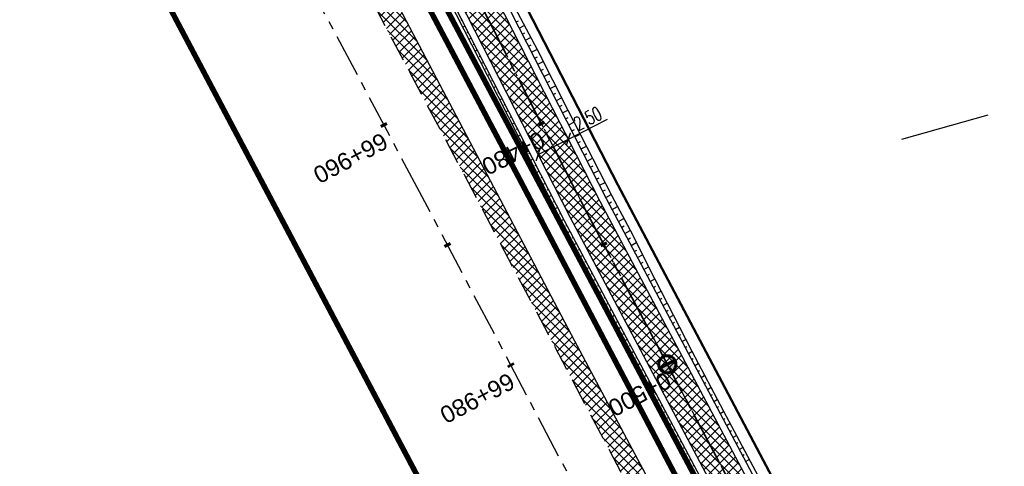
# Model space of a CAD drawing. Header units: metres. Extents: x 7529615 to 7533751, y 5721195 to 5727898.
# Tile 122 of 138: x 7529903 to 7529975, y 5727348 to 5727381. Entities that reach past the tile are written whole.
import ezdxf

# ---------------------------------------------------------------- set-up
doc = ezdxf.new("R2010")
doc.units = ezdxf.units.M
doc.header["$PDMODE"] = 1
doc.header["$PDSIZE"] = 0.3
for name, pattern in [('CENTER', [50.8, 31.75, -6.35, 6.35, -6.35]), ('CENTER2', [28.575, 19.05, -3.175, 3.175, -3.175]), ('HIDDEN', [9.525, 6.35, -3.175])]:
    doc.linetypes.add(name, pattern=pattern)
for name, color, linetype in [('C-DROGI-SYTUACJA-ETYKIETY', 7, 'Continuous'), ('D-hatch-pobocza', 131, 'Continuous'), ('D-pobocza', 60, 'Continuous'), ('D-rowy', 160, 'Continuous'), ('D-skarpa', 2, 'Continuous'), ('D-skarpa-kreskowanie', 2, 'Continuous'), ('D-wymiary', 1, 'Continuous')]:
    doc.layers.add(name, color=color, linetype=linetype)
for name, color, linetype, lineweight, true_color in [('D-hatch-ciag-pieszo-rowerowy', 7, 'Continuous', 13, 0xff9f80), ('D-linia-podzialowa-ZRID', 7, 'Continuous', 50, 0x40ff00), ('D-podzialy-dzialek-etap-III', 7, 'Continuous', 30, 0xff0040)]:
    doc.layers.add(name, color=color, linetype=linetype, lineweight=lineweight, true_color=true_color)
for name, color, linetype, lineweight in [('D-krawędzie', 3, 'Continuous', 30), ('D-obrzeża', 2, 'Continuous', 30), ('D-oś', 2, 'CENTER', 30), ('D-pas-drogowy', 7, 'HIDDEN', 50)]:
    doc.layers.add(name, color=color, linetype=linetype, lineweight=lineweight)
doc.layers.add('poprzeczki', color=7, linetype='Continuous', true_color=0x0000c7)
doc.styles.add('DIMTEXT', font='simplex.shx', dxfattribs={"width": 0.7})
doc.styles.get("Standard").update_dxf_attribs({"font": 'arial.ttf'})
doc.dimstyles.new('500', dxfattribs={"dimtxt": 1, "dimasz": 0.7, "dimexe": 0.2, "dimexo": 0.5, "dimgap": 0.2, "dimtad": 1, "dimrnd": 0.005, "dimzin": 0, "dimdsep": 46, "dimtxsty": 'DIMTEXT', "dimblk": 'ARCHTICK', "dimcen": 0, "dimclrd": 256, "dimclre": 256, "dimclrt": 2, "dimadec": 5, "dimazin": 0, "dimtfac": 1, "dimtofl": 0, "dimtmove": 0, "dimatfit": 3, "dimfxl": 1, "dimtolj": 1, "dimtzin": 0, "dimlwd": -1, "dimlwe": -1, "dimarcsym": 0})
pattern_1 = [(45, (0, 0), (-0.33675960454, 0.33675960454), []), (135, (0, 0), (-0.33675960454, -0.33675960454), [])]

# ---------------------------------------------------------------- blocks, each defined once
blk = doc.blocks.new('_ArchTick')
at = {"color": 0, "linetype": 'ByBlock', "const_width": 0.15}
blk.add_lwpolyline([(-0.5, -0.5), (0.5, 0.5)], dxfattribs=at)
blk = doc.blocks.new('*D66')
at = {"layer": 'D-wymiary', "transparency": 16777216}
for p, q in [((7529943.038, 5727371.922), (7529945.917, 5727373.393)), ((7529940.812, 5727370.785), (7529943.038, 5727371.922)), ((7529942.81, 5727372.367), (7529942.947, 5727372.1)), ((7529940.584, 5727371.23), (7529940.721, 5727370.963))]:
    blk.add_line(p, q, dxfattribs=at)
at = {"layer": 'Defpoints', "color": 0, "transparency": 16777216}
for p in [(7529943.038, 5727371.922), (7529943.038, 5727371.922), (7529940.812, 5727370.785)]:
    blk.add_point(p, dxfattribs=at)
at = {"layer": 'D-wymiary', "transparency": 16777216, "xscale": 0.6999999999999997, "yscale": 0.6999999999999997, "zscale": 0.6999999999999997}
for p, rotation in [((7529943.038, 5727371.922), 27.05928590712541), ((7529940.812, 5727370.785), 207.0592859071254)]:
    blk.add_blockref('_ArchTick', p, dxfattribs=dict(at, rotation=rotation))
at = {"layer": 'D-wymiary', "color": 2, "transparency": 16777216, "insert": (7529944.471, 5727373.44), "char_height": 1, "attachment_point": 5, "rotation": 27.05929, "style": 'DIMTEXT'}
blk.add_mtext('\\A1;2.50', dxfattribs=at)
blk = doc.blocks.new('AeccTickLine')
at = {"color": 0, "linetype": 'ByBlock', "lineweight": -2}
blk.add_line((0, 1), (0, -1), dxfattribs=at)
blk = doc.blocks.new('kilometraz')
at = {"linetype": 'ByBlock', "lineweight": -2}
blk.add_hatch(color=0, dxfattribs=at).paths.add_polyline_path([(0, -0.28125, 0.41421356), (0.28125, 0, 0.41421356), (0, 0.28125)])
at = {"color": 0, "linetype": 'ByBlock', "lineweight": -2}
blk.add_line((0, 0.28125), (0, -0.28125), dxfattribs=at)
blk.add_circle((0, 0), 0.28125, dxfattribs=at)

msp = doc.modelspace()

# ---------------------------------------------------------------- hatches: boundary and pattern name
at = {"layer": 'D-hatch-ciag-pieszo-rowerowy'}
h = msp.add_hatch(dxfattribs=at)
h.set_pattern_fill('ANSI37', color=256, scale=0.15, style=0)
h.set_pattern_definition(pattern_1)
h.paths.add_polyline_path([(7529994.115, 5727270.039), (7529996.409, 5727271.048), (7529995.888, 5727272.04), (7529987.333, 5727287.9), (7529970.791, 5727319.398), (7529945.39, 5727367.318), (7529919.647, 5727417.711), (7529903.693, 5727447.921), (7529879.894, 5727492.595), (7529862.565, 5727525.262), (7529859.536, 5727525.637), (7529877.686, 5727491.422), (7529901.485, 5727446.75), (7529917.429, 5727416.559), (7529943.172, 5727366.164), (7529968.58, 5727318.231), (7529985.127, 5727286.725), (7529993.681, 5727270.865)])
at = {"layer": 'D-hatch-pobocza'}
h = msp.add_hatch(dxfattribs=at)
h.set_pattern_fill('ANSI37', color=256, scale=0.15, style=0)
h.set_pattern_definition(pattern_1)
h.paths.add_polyline_path([(7529905.34, 5727429.09), (7529892.28, 5727453.58), (7529881.53, 5727473.69), (7529872.27, 5727491.4), (7529857.46, 5727519.14), (7529841.38, 5727549.79), (7529827.75, 5727575.78), (7529816.4, 5727596.89), (7529800.43, 5727627.4), (7529788.07, 5727650.98), (7529775.85, 5727673.83), (7529761.3, 5727701.31), (7529749.89, 5727722.83), (7529745.5, 5727731.66), (7529738.971, 5727744.085), (7529737.465, 5727743.316), (7529742.213, 5727734.302), (7529762.326, 5727696.274), (7529777.785, 5727667.006), (7529799.322, 5727626.3), (7529822.193, 5727583.156), (7529846.924, 5727536.347), (7529864.752, 5727502.663), (7529900.459, 5727434.965), (7529935.352, 5727369.308), (7529971.476, 5727300.786), (7529988.361, 5727268.841), (7529990.28, 5727268.6), (7529990.329, 5727268.617), (7529981.66, 5727284.96), (7529968.42, 5727309.6), (7529956.4, 5727332.85), (7529943.52, 5727357.04), (7529932.32, 5727378.32), (7529916.68, 5727408.01)])

# ---------------------------------------------------------------- linework, layer by layer
at = {"layer": 'D-krawędzie', "linetype": 'HIDDEN', "ltscale": 0.3}
msp.add_lwpolyline([(7529737.465, 5727743.316), (7529742.213, 5727734.302), (7529762.326, 5727696.274), (7529777.785, 5727667.006), (7529799.322, 5727626.3), (7529822.193, 5727583.156), (7529846.924, 5727536.347), (7529864.752, 5727502.663), (7529900.459, 5727434.965), (7529935.352, 5727369.308), (7529971.476, 5727300.786), (7530006.702, 5727234.141)], dxfattribs=at)
at = {"layer": 'D-linia-podzialowa-ZRID', "color": 12, "ltscale": 15, "true_color": 0xc70000}
msp.add_lwpolyline([(7529715.573, 5727792.968), (7529717.68, 5727794.024), (7529736.275, 5727758.647), (7529744.511, 5727750.406), (7529750.283, 5727738.55), (7529777.109, 5727687.569), (7529796.515, 5727651.33), (7529814.938, 5727616.793), (7529839.007, 5727572.304), (7529860.618, 5727532.509), (7529882.349, 5727491.504), (7529904.865, 5727449.096), (7529920.747, 5727418.885), (7529946.677, 5727368.547), (7529972.025, 5727320.573), (7529987.74, 5727290.153), (7529996.497, 5727273.662), (7530017.541, 5727234.203)], dxfattribs=at)
at = {"layer": 'D-obrzeża'}
for points in [[(7529996.408, 5727271.05), (7529995.888, 5727272.04), (7529987.333, 5727287.9), (7529970.791, 5727319.398), (7529945.39, 5727367.318), (7529919.647, 5727417.711), (7529903.693, 5727447.921), (7529879.894, 5727492.595), (7529858.761, 5727532.432), (7529838.856, 5727569.487), (7529813.479, 5727616.01), (7529794.958, 5727650.503), (7529776.019, 5727686.408), (7529748.844, 5727737.805), (7529744.118, 5727746.741, 0.071785), (7529740.753, 5727751.358), (7529739.549, 5727752.592, -0.071658), (7529736.189, 5727757.2), (7529717.235, 5727792.995)], [(7530013.813, 5727232.534), (7529993.681, 5727270.865), (7529985.127, 5727286.725), (7529968.58, 5727318.231), (7529943.172, 5727366.164), (7529917.429, 5727416.559), (7529901.485, 5727446.75), (7529877.686, 5727491.422), (7529856.555, 5727531.255), (7529836.657, 5727568.297), (7529811.281, 5727614.82), (7529792.751, 5727649.328), (7529773.808, 5727685.242), (7529746.633, 5727736.639), (7529746.633, 5727736.639), (7529742.077, 5727745.253, 0.071785), (7529738.712, 5727749.87), (7529737.508, 5727751.104, -0.071658), (7529734.148, 5727755.712), (7529715.008, 5727791.858)]]:
    msp.add_lwpolyline(points, format="xyb", dxfattribs=at)
at = {"layer": 'D-oś', "ltscale": 0.1}
msp.add_lwpolyline([(7530003.607, 5727232.506), (7529968.381, 5727299.153), (7529932.259, 5727367.671), (7529897.365, 5727433.327), (7529861.657, 5727501.028), (7529843.829, 5727534.712), (7529819.1, 5727581.518), (7529796.228, 5727624.663), (7529774.69, 5727665.371), (7529759.232, 5727694.637), (7529739.12, 5727732.663), (7529700.238, 5727806.043)], dxfattribs=at)
at = {"layer": 'D-oś', "ltscale": 0.03}
msp.add_lwpolyline([(7529714.301, 5727795.865), (7529735.169, 5727756.456, 0.071658), (7529738.529, 5727751.848), (7529739.732, 5727750.614, -0.071785), (7529743.098, 5727745.997), (7529747.739, 5727737.221), (7529774.913, 5727685.825), (7529793.855, 5727649.915), (7529812.38, 5727615.415), (7529837.757, 5727568.892), (7529857.658, 5727531.843), (7529878.79, 5727492.008), (7529902.589, 5727447.335), (7529918.538, 5727417.135), (7529944.281, 5727366.741), (7529969.685, 5727318.815), (7529986.23, 5727287.312), (7529994.785, 5727271.452), (7530014.919, 5727233.118)], format="xyb", dxfattribs=at)
at = {"layer": 'D-oś', "linetype": 'CENTER2', "lineweight": 35, "ltscale": 0.2}
msp.add_lwpolyline([(7529714.301, 5727795.865), (7529735.169, 5727756.456, 0.071658), (7529738.529, 5727751.848), (7529739.732, 5727750.614, -0.071785), (7529743.098, 5727745.997), (7529747.739, 5727737.221), (7529774.913, 5727685.825), (7529793.855, 5727649.915), (7529812.38, 5727615.415), (7529837.757, 5727568.892), (7529857.658, 5727531.843), (7529878.79, 5727492.008), (7529902.589, 5727447.335), (7529918.538, 5727417.135), (7529944.281, 5727366.741), (7529969.685, 5727318.815), (7529986.23, 5727287.312), (7529994.785, 5727271.452), (7530014.919, 5727233.118)], format="xyb", dxfattribs=at)
at = {"layer": 'D-pas-drogowy', "ltscale": 0.2, "flags": 128}
msp.add_lwpolyline([(7531633.019, 5724182.834, 0.4, 0.4, 0), (7531617.559, 5724211.608, 0.4, 0.4, 0), (7531566.784, 5724302.736, 0.4, 0.4, 0), (7531538.419, 5724356.47, 0.4, 0.4, 0), (7531526.32, 5724379.39, 0.4, 0.4, 0), (7531516.102, 5724393.607, 0.4, 0.4, 0.001485), (7531513.78, 5724396.838, 0.4, 0.4, 0), (7531501.87, 5724413.41, 0.4, 0.4, 0), (7531474.926, 5724464.508, 0.4, 0.4, 0), (7531446.2, 5724518.992, 0.4, 0.4, 0), (7531424.962, 5724559.262, 0.4, 0.4, 0), (7531398.444, 5724609.566, 0.4, 0.4, 0), (7531379.647, 5724645.216, 0.4, 0.4, 0), (7531365.23, 5724672.56, 0.4, 0.4, 0), (7531341.306, 5724717.915, 0.4, 0.4, 0), (7531312.9, 5724771.789, 0.4, 0.4, 0), (7531292.591, 5724810.307, 0.4, 0.4, 0), (7531259.392, 5724873.271, 0.4, 0.4, 0), (7531233.74, 5724921.923, 0.4, 0.4, 0), (7531203.073, 5724980.092, 0.4, 0.4, 0), (7531173.471, 5725036.225, 0.4, 0.4, 0), (7531168.27, 5725046.09, 0.4, 0.4, 0), (7531172.29, 5725062.58, 0.4, 0.4, 0), (7531166.31, 5725074.58, 0.4, 0.4, 0), (7531150.32, 5725079.6, 0.4, 0.4, 0), (7531141.5, 5725096.43, 0.4, 0.4, 0), (7531109.312, 5725157.814, 0.4, 0.4, 0), (7531086.641, 5725201.048, 0.4, 0.4, 0), (7531059.198, 5725253.384, 0.4, 0.4, 0), (7531028.207, 5725312.489, 0.4, 0.4, 0), (7530999.105, 5725367.99, 0.4, 0.4, 0), (7530956.248, 5725449.725, 0.4, 0.4, 0), (7530924.398, 5725510.464, 0.4, 0.4, 0), (7530897.51, 5725561.74, 0.4, 0.4, 0), (7530894.46, 5725566.14, 0.4, 0.4, 0), (7530892.16, 5725570.49, 0.4, 0.4, 0), (7530869.363, 5725613.307, 0.4, 0.4, 0), (7530861.694, 5725627.705, 0.4, 0.4, 0), (7530852.74, 5725644.52, 0.4, 0.4, 0), (7530831.51, 5725684.2, 0.4, 0.4, 0), (7530811.13, 5725722.52, 0.4, 0.4, 0), (7530792.348, 5725757.941, 0.4, 0.4, 0), (7530768.03, 5725803.8, 0.4, 0.4, 0), (7530748.769, 5725840.179, 0.4, 0.4, 0), (7530727.7, 5725879.97, 0.4, 0.4, 0), (7530712.098, 5725909.545, 0.4, 0.4, 0), (7530693.644, 5725944.645, 0.4, 0.4, 0), (7530665.702, 5725997.539, 0.4, 0.4, 0), (7530641.76, 5726042.88, 0.4, 0.4, 0), (7530616.5, 5726091.48, 0.4, 0.4, 0), (7530604.628, 5726114.32, 0.4, 0.4, -0.007763), (7530602.5, 5726118.43, 0.4, 0.4, 0), (7530603.992, 5726123.395, 0.4, 0.4, 0), (7530606.53, 5726131.84, 0.4, 0.4, 0), (7530603.27, 5726136.83, 0.4, 0.4, 0), (7530593.776, 5726151.369, 0.4, 0.4, 0), (7530590.203, 5726156.84, 0.4, 0.4, 0), (7530583.3, 5726167.41, 0.4, 0.4, 0), (7530580.578, 5726170.428, 0.4, 0.4, 0), (7530575.85, 5726175.67, 0.4, 0.4, 0), (7530569.01, 5726186.66, 0.4, 0.4, 0), (7530562.555, 5726199.189, 0.4, 0.4, 0), (7530555.67, 5726211.39, 0.4, 0.4, 0), (7530548.29, 5726224.23, 0.4, 0.4, 0), (7530540.58, 5726237.71, 0.4, 0.4, 0), (7530532.68, 5726252.65, 0.4, 0.4, 0), (7530524.06, 5726269.35, 0.4, 0.4, 0), (7530502.82, 5726309.91, 0.4, 0.4, 0), (7530488.83, 5726336.63, 0.4, 0.4, 0), (7530466.03, 5726380.16, 0.4, 0.4, 0), (7530438.47, 5726432.77, 0.4, 0.4, 0), (7530424.53, 5726459.09, 0.4, 0.4, 0), (7530401.63, 5726502.97, 0.4, 0.4, 0), (7530383.38, 5726538.06, 0.4, 0.4, 0), (7530353.97, 5726593.52, 0.4, 0.4, 0), (7530338.47, 5726622.74, 0.4, 0.4, 0), (7530322.01, 5726653.88, 0.4, 0.4, 0), (7530297.54, 5726700.33, 0.4, 0.4, 0), (7530287.38, 5726719.6, 0.4, 0.4, 0), (7530285.95, 5726722.316, 0.4, 0.4, 0), (7530280.26, 5726733.12, 0.4, 0.4, 0), (7530266.73, 5726758.74, 0.4, 0.4, 0), (7530260.42, 5726770.47, 0.4, 0.4, 0), (7530253.25, 5726783.82, 0.4, 0.4, 0), (7530244.95, 5726799.33, 0.4, 0.4, 0), (7530239.39, 5726808.49, 0.4, 0.4, 0), (7530238.29, 5726807.9, 0.4, 0.4, 0), (7530218.11, 5726850.67, 0.4, 0.4, 0), (7530175.907, 5726928.168, 0.4, 0.4, 0), (7530096.68, 5727076.15, 0.4, 0.4, 0), (7530094.68, 5727079.89, 0.4, 0.4, 0), (7530064.597, 5727135.523, 0.4, 0.4, 0), (7530046.731, 5727168.892, 0.4, 0.4, 0), (7530025.803, 5727208.461, 0.4, 0.4, 0), (7530012.847, 5727232.979, 0.4, 0.4, 0), (7529994.15, 5727268.45, 0.4, 0.4, 0), (7529981.671, 5727291.93, 0.4, 0.4, 0), (7529949.89, 5727351.73, 0.4, 0.4, 0), (7529924.75, 5727399.03, 0.4, 0.4, 0), (7529915.516, 5727417.1, 0.4, 0.4, 0), (7529885.83, 5727475.19, 0.4, 0.4, 0), (7529862.56, 5727519.97, 0.4, 0.4, 0), (7529852.985, 5727538.191, 0.4, 0.4, 0), (7529836.513, 5727569.511, 0.4, 0.4, 0), (7529815.369, 5727609.141, 0.4, 0.4, 0), (7529792.795, 5727651.247, 0.4, 0.4, 0), (7529774.199, 5727685.858, 0.4, 0.4, 0), (7529746.966, 5727736.059, 0.4, 0.4, 0), (7529733.92, 5727757.62, 0.4, 0.4, 0), (7529708.607, 5727806.389, 0.4, 0.4, 0), (7529688.492, 5727796.345, 0.4, 0.4, 0), (7529723.55, 5727729.88, 0.4, 0.4, 0), (7529725.42, 5727730.2, 0.4, 0.4, 0), (7529735.38, 5727711.28, 0.4, 0.4, 0), (7529739.21, 5727707.77, 0.4, 0.4, 0), (7529753.31, 5727681.13, 0.4, 0.4, 0), (7529755.178, 5727682.114, 0.4, 0.4, 0), (7529792.102, 5727611.923, 0.4, 0.4, 0), (7529811.741, 5727574.662, 0.4, 0.4, 0), (7529835.194, 5727530.193, 0.4, 0.4, 0), (7529857.56, 5727487.787, 0.4, 0.4, 0), (7529875.155, 5727454.426, 0.4, 0.4, 0), (7529890.63, 5727425.131, 0.4, 0.4, 0), (7529900.671, 5727406.159, 0.4, 0.4, 0), (7529953.284, 5727306.747, 0.4, 0.4, 0), (7529983.208, 5727250.207, 0.4, 0.4, 0), (7530015.379, 5727189.42, 0.4, 0.4, 0), (7530062.319, 5727099.625, 0.4, 0.4, 0), (7530100.06, 5727027.16, 0.4, 0.4, 0), (7530105.06, 5727018.32, 0.4, 0.4, 0), (7530143.175, 5726945.066, 0.4, 0.4, 0), (7530170.547, 5726892.961, 0.4, 0.4, 0), (7530195.92, 5726850.75, 0.4, 0.4, 0), (7530194.71, 5726849.15, 0.4, 0.4, 0), (7530197.22, 5726845.06, 0.4, 0.4, 0), (7530254.03, 5726738.21, 0.4, 0.4, 0), (7530261.371, 5726724.163, 0.4, 0.4, 0), (7530281.54, 5726685.57, 0.4, 0.4, 0), (7530289.214, 5726671.967, 0.4, 0.4, 0), (7530300.51, 5726651.778, 0.4, 0.4, 0), (7530303.939, 5726645.168, 0.4, 0.4, 0), (7530334.708, 5726583.665, 0.4, 0.4, 0), (7530397.759, 5726458.5, 0.4, 0.4, 0), (7530450.41, 5726357.28, 0.4, 0.4, 0), (7530482.4, 5726303.41, 0.4, 0.4, 0), (7530483.688, 5726301.003, 0.4, 0.4, 0), (7530491.35, 5726283.94, 0.4, 0.4, 0), (7530512.67, 5726243.78, 0.4, 0.4, 0), (7530529.43, 5726209.46, 0.4, 0.4, 0), (7530571.29, 5726130.56, 0.4, 0.4, 0), (7530581.28, 5726107.21, 0.4, 0.4, 0), (7530591.16, 5726088.44, 0.4, 0.4, 0), (7530597.42, 5726080.68, 0.4, 0.4, 0), (7530607.21, 5726063.51, 0.4, 0.4, 0), (7530610.82, 5726061.93, 0.4, 0.4, 0), (7530634.935, 5726016.147, 0.4, 0.4, 0), (7530642.914, 5726001.078, 0.4, 0.4, 0), (7530695.12, 5725902.09, 0.4, 0.4, 0), (7530708.718, 5725876.303, 0.4, 0.4, 0), (7530755.54, 5725787.51, 0.4, 0.4, 0), (7530802.56, 5725694.925, 0.4, 0.4, 0), (7530840.085, 5725624.059, 0.4, 0.4, 0), (7530865.243, 5725577.494, 0.4, 0.4, 0), (7530914.557, 5725484.684, 0.4, 0.4, 0), (7530964.182, 5725390.836, 0.4, 0.4, 0), (7531008.007, 5725307.954, 0.4, 0.4, 0), (7531059.253, 5725211.041, 0.4, 0.4, 0), (7531127.66, 5725081.67, 0.4, 0.4, 0), (7531345.12, 5724669.94, 0.4, 0.4, 0), (7531388.464, 5724586.93, 0.4, 0.4, 0), (7531412.35, 5724541.183, 0.4, 0.4, 0), (7531482.09, 5724407.62, 0.4, 0.4, 0), (7531504.02, 5724366.79, 0.4, 0.4, 0), (7531519.374, 5724337.52, 0.4, 0.4, 0), (7531563.749, 5724252.932, 0.4, 0.4, 0), (7531602.175, 5724179.681, 0.4, 0.4, 0), (7531619.177, 5724147.204, 0.4, 0.4, 0), (7531625.038, 5724135.635, 0.4, 0.4, 0), (7531656.796, 5724073.316, 0.4, 0.4, 0), (7531675.12, 5724037.36, 0.4, 0.4, 0), (7531682.71, 5724022.92, 0.4, 0.4, 0), (7531705.565, 5723979.811, 0.4, 0.4, 0), (7531736.606, 5723921.262, 0.4, 0.4, 0), (7531750.46, 5723895.13, 0.4, 0.4, 0), (7531740.77, 5723886.56, 0.4, 0.4, 0), (7531732.86, 5723885, 0.4, 0.4, 0), (7531722.18, 5723887.77, 0.4, 0.4, 0), (7531729.87, 5723862.17, 0.4, 0.4, 0), (7531742.92, 5723861.93, 0.4, 0.4, 0), (7531763.71, 5723859.52, 0.4, 0.4, 0), (7531768.42, 5723854.12, 0.4, 0.4, 0), (7531787.42, 5723817.97, 0.4, 0.4, 0), (7531795.57, 5723809.82, 0.4, 0.4, 0), (7531816.347, 5723819.85, 0.4, 0.4, 0), (7531816.347, 5723819.85, 0.4, 0.4, 0), (7531805.06, 5723843.23, 0.4, 0.4, 0), (7531803.61, 5723886.23, 0.4, 0.4, 0), (7531803.61, 5723886.23, 0.4, 0.4, 0), (7531780.08, 5723929.25, 0.4, 0.4, 0), (7531758.69, 5723936.76, 0.4, 0.4, 0), (7531749.359, 5723946.412, 0.4, 0.4, 0), (7531742.71, 5723953.29, 0.4, 0.4, 0), (7531735.177, 5723967.878, 0.4, 0.4, 0), (7531722.37, 5723992.68, 0.4, 0.4, 0), (7531705.042, 5724030.886, 0.4, 0.4, 0), (7531699.47, 5724043.17, 0.4, 0.4, 0), (7531692.69, 5724058.11, 0.4, 0.4, 0), (7531679.672, 5724084.017, 0.4, 0.4, 0), (7531674.55, 5724094.21, 0.4, 0.4, 0), (7531666.633, 5724114.003, 0.4, 0.4, 0), (7531649, 5724153.82, 0.4, 0.4, 0), (7531641.49, 5724149.34, 0.4, 0.4, 0), (7531626.04, 5724179.34, 0.4, 0.4, 0), (7531633.03, 5724182.84, 0, 0, 0)], format="xyseb", dxfattribs=at)
at = {"layer": 'D-pobocza'}
for points in [[(7529719.962, 5727788.914), (7529736.631, 5727757.434, 0.071658), (7529739.907, 5727752.941), (7529741.111, 5727751.707, -0.071785), (7529744.56, 5727746.975), (7529749.286, 5727738.039), (7529776.461, 5727686.642), (7529795.4, 5727650.738), (7529813.919, 5727616.248), (7529839.296, 5727569.725), (7529859.202, 5727532.667), (7529880.335, 5727492.83), (7529904.135, 5727448.155), (7529920.091, 5727417.942), (7529945.833, 5727367.549), (7529971.233, 5727319.631), (7529987.775, 5727288.135), (7529996.33, 5727272.275), (7529996.866, 5727271.253)], [(7529718.045, 5727785.054), (7529733.706, 5727755.478, 0.071658), (7529737.151, 5727750.754), (7529738.354, 5727749.521, -0.071785), (7529741.635, 5727745.019), (7529746.191, 5727736.405), (7529773.366, 5727685.008), (7529792.31, 5727649.093), (7529810.841, 5727614.582), (7529836.218, 5727568.059), (7529856.114, 5727531.019), (7529877.245, 5727491.187), (7529901.043, 5727446.515), (7529916.985, 5727416.328), (7529942.728, 5727365.933), (7529968.137, 5727317.998), (7529984.685, 5727286.49), (7529993.24, 5727270.63), (7529993.656, 5727269.837)]]:
    msp.add_lwpolyline(points, format="xyb", dxfattribs=at)
at = {"layer": 'D-pobocza', "linetype": 'ByBlock'}
msp.add_lwpolyline([(7529990.329, 5727268.617), (7529981.66, 5727284.96), (7529968.42, 5727309.6), (7529956.4, 5727332.85), (7529943.52, 5727357.04), (7529932.32, 5727378.32), (7529916.68, 5727408.01), (7529905.34, 5727429.09), (7529892.28, 5727453.58), (7529881.53, 5727473.69), (7529872.27, 5727491.4), (7529857.46, 5727519.14), (7529841.38, 5727549.79), (7529827.75, 5727575.78), (7529816.4, 5727596.89), (7529800.43, 5727627.4), (7529788.07, 5727650.98), (7529775.85, 5727673.83), (7529761.3, 5727701.31), (7529749.89, 5727722.83), (7529745.5, 5727731.66), (7529738.971, 5727744.085), (7529737.465, 5727743.316)], dxfattribs=at)
at = {"layer": 'D-podzialy-dzialek-etap-III'}
msp.add_lwpolyline([(7529967.616, 5727371.906), (7529973.975, 5727373.706)], dxfattribs=at)
at = {"layer": 'D-rowy', "linetype": 'HIDDEN', "ltscale": 0.1, "const_width": 0.4, "flags": 128}
msp.add_lwpolyline([(7530210.965, 5726857.162), (7530158.809, 5726954.52), (7530122.465, 5727022.753), (7530095.922, 5727072.859), (7530086.314, 5727091.113), (7530063.16, 5727134.709), (7530033.596, 5727190.759), (7530021.34, 5727213.676), (7530002.619, 5727249.036), (7529995.396, 5727262.503), (7529988.789, 5727275.206), (7529976.334, 5727299.006), (7529958.125, 5727333.488), (7529939.362, 5727369.129), (7529923.146, 5727399.734), (7529918.219, 5727408.985), (7529909.126, 5727427.527), (7529905.376, 5727434.673), (7529896.192, 5727451.152), (7529887.557, 5727467.231), (7529877.124, 5727486.657), (7529866.166, 5727506.778), (7529855.76, 5727526.176), (7529840.707, 5727554.898), (7529824.518, 5727585.588), (7529810.515, 5727612.292), (7529795.682, 5727640.077), (7529780.379, 5727668.69), (7529772.315, 5727684.078), (7529762.635, 5727702.447), (7529747.007, 5727732.117), (7529740.676, 5727744.954)], dxfattribs=at)
at = {"layer": 'D-skarpa', "linetype": 'Continuous'}
for points in [[(7529908.51, 5727429.377), (7529909.745, 5727427.234), (7529910.349, 5727426.178), (7529910.994, 5727425.035), (7529913.322, 5727421.193), (7529913.598, 5727420.756), (7529916.189, 5727416.47), (7529916.45, 5727416.032), (7529918.615, 5727412.131, -0.013727), (7529921.375, 5727406.728), (7529921.898, 5727405.722), (7529934.782, 5727381.088), (7529937.056, 5727376.634), (7529942.542, 5727365.853), (7529943.911, 5727363.259), (7529945.765, 5727359.746), (7529946.234, 5727358.832), (7529948.588, 5727354.421), (7529958.042, 5727336.796)], [(7529914.332, 5727429.657), (7529915.225, 5727427.269), (7529917.629, 5727422.885), (7529917.629, 5727422.885), (7529920.087, 5727418.528), (7529920.321, 5727418.076), (7529922.325, 5727414.026, -0.008735), (7529924.932, 5727408.545), (7529924.932, 5727408.545), (7529924.932, 5727408.545), (7529929.032, 5727400.609), (7529931.425, 5727396.216), (7529933.758, 5727391.794), (7529936.049, 5727387.349), (7529940.728, 5727378.51), (7529942.996, 5727374.054), (7529946.246, 5727367.745), (7529947.581, 5727365.205), (7529949.38, 5727361.662), (7529949.855, 5727360.751), (7529952.127, 5727356.296), (7529954.467, 5727351.878), (7529956.82, 5727347.466, 0.000197), (7529963.888, 5727334.236)]]:
    msp.add_lwpolyline(points, format="xyb", dxfattribs=at)
at = {"layer": 'D-skarpa-kreskowanie', "linetype": 'Continuous'}
for p, q in [((7529935.192, 5727380.687, 107.65), (7529935.111, 5727380.646, 107.589)), ((7529939.194, 5727380.545, 107.773), (7529939.374, 5727380.637, 107.638)), ((7529935.419, 5727380.242, 107.648), (7529935.257, 5727380.159, 107.527)), ((7529935.647, 5727379.796, 107.646), (7529935.565, 5727379.755, 107.586)), ((7529939.422, 5727380.1, 107.771), (7529939.787, 5727380.287, 107.497)), ((7529939.649, 5727379.655, 107.769), (7529939.835, 5727379.75, 107.63)), ((7529935.874, 5727379.351, 107.644), (7529935.711, 5727379.268, 107.523)), ((7529939.877, 5727379.21, 107.767), (7529940.255, 5727379.403, 107.484)), ((7529936.102, 5727378.906, 107.643), (7529936.02, 5727378.864, 107.582)), ((7529936.329, 5727378.461, 107.641), (7529936.166, 5727378.377, 107.519)), ((7529940.104, 5727378.764, 107.765), (7529940.297, 5727378.863, 107.621)), ((7529940.332, 5727378.319, 107.763), (7529940.723, 5727378.519, 107.47)), ((7529936.556, 5727378.015, 107.639), (7529936.475, 5727377.974, 107.578)), ((7529936.784, 5727377.57, 107.637), (7529936.621, 5727377.487, 107.515)), ((7529940.559, 5727377.874, 107.761), (7529940.755, 5727377.974, 107.615)), ((7529940.786, 5727377.429, 107.76), (7529941.177, 5727377.628, 107.467)), ((7529937.011, 5727377.125, 107.635), (7529936.93, 5727377.083, 107.574)), ((7529941.014, 5727376.983, 107.758), (7529941.209, 5727377.083, 107.612)), ((7529937.239, 5727376.68, 107.633), (7529937.075, 5727376.596, 107.511)), ((7529937.466, 5727376.234, 107.631), (7529937.384, 5727376.192, 107.57)), ((7529941.241, 5727376.538, 107.756), (7529941.631, 5727376.737, 107.464)), ((7529941.469, 5727376.093, 107.754), (7529941.663, 5727376.192, 107.608)), ((7529937.694, 5727375.789, 107.629), (7529937.529, 5727375.705, 107.506)), ((7529937.921, 5727375.344, 107.627), (7529937.838, 5727375.301, 107.566)), ((7529941.696, 5727375.647, 107.752), (7529942.084, 5727375.846, 107.461)), ((7529941.924, 5727375.202, 107.75), (7529942.117, 5727375.301, 107.605)), ((7529938.149, 5727374.899, 107.626), (7529937.982, 5727374.814, 107.501)), ((7529942.151, 5727374.757, 107.748), (7529942.538, 5727374.955, 107.459)), ((7529938.376, 5727374.453, 107.624), (7529938.293, 5727374.411, 107.561)), ((7529938.604, 5727374.008, 107.622), (7529938.436, 5727373.922, 107.496)), ((7529942.379, 5727374.312, 107.746), (7529942.572, 5727374.41, 107.602)), ((7529942.606, 5727373.866, 107.744), (7529942.992, 5727374.063, 107.456)), ((7529938.831, 5727373.563, 107.62), (7529938.747, 5727373.52, 107.557)), ((7529939.058, 5727373.117, 107.618), (7529938.889, 5727373.031, 107.491)), ((7529942.834, 5727373.421, 107.743), (7529943.027, 5727373.52, 107.598)), ((7529943.061, 5727372.976, 107.741), (7529943.45, 5727373.174, 107.45)), ((7529939.286, 5727372.672, 107.616), (7529939.201, 5727372.629, 107.553)), ((7529943.288, 5727372.531, 107.739), (7529943.484, 5727372.63, 107.593)), ((7529939.513, 5727372.227, 107.614), (7529939.343, 5727372.14, 107.487)), ((7529939.741, 5727371.782, 107.612), (7529939.655, 5727371.738, 107.548)), ((7529943.516, 5727372.085, 107.737), (7529943.908, 5727372.285, 107.444)), ((7529943.743, 5727371.64, 107.735), (7529943.94, 5727371.74, 107.588)), ((7529939.968, 5727371.336, 107.61), (7529939.796, 5727371.249, 107.482)), ((7529943.971, 5727371.195, 107.733), (7529944.365, 5727371.396, 107.438)), ((7529940.196, 5727370.891, 107.609), (7529940.109, 5727370.847, 107.544)), ((7529940.423, 5727370.446, 107.607), (7529940.25, 5727370.357, 107.477)), ((7529944.198, 5727370.75, 107.731), (7529944.396, 5727370.851, 107.583)), ((7529944.426, 5727370.304, 107.729), (7529944.823, 5727370.507, 107.432)), ((7529940.651, 5727370.001, 107.605), (7529940.564, 5727369.956, 107.54)), ((7529940.878, 5727369.555, 107.603), (7529940.703, 5727369.466, 107.472)), ((7529944.653, 5727369.859, 107.727), (7529944.853, 5727369.961, 107.578)), ((7529944.881, 5727369.414, 107.726), (7529945.281, 5727369.618, 107.426)), ((7529941.106, 5727369.11, 107.601), (7529941.018, 5727369.065, 107.535)), ((7529945.108, 5727368.968, 107.724), (7529945.309, 5727369.071, 107.573)), ((7529941.333, 5727368.665, 107.599), (7529941.157, 5727368.575, 107.467)), ((7529941.561, 5727368.219, 107.597), (7529941.472, 5727368.174, 107.531)), ((7529945.336, 5727368.523, 107.722), (7529945.739, 5727368.729, 107.42)), ((7529945.563, 5727368.078, 107.72), (7529945.766, 5727368.181, 107.568)), ((7529941.788, 5727367.774, 107.595), (7529941.61, 5727367.683, 107.462)), ((7529942.015, 5727367.329, 107.593), (7529941.926, 5727367.283, 107.527)), ((7529945.79, 5727367.633, 107.718), (7529946.197, 5727367.84, 107.414)), ((7529942.243, 5727366.884, 107.592), (7529942.064, 5727366.792, 107.458)), ((7529946.023, 5727367.19, 107.716), (7529946.224, 5727367.297, 107.564)), ((7529946.257, 5727366.748, 107.714), (7529946.658, 5727366.961, 107.412)), ((7529942.47, 5727366.438, 107.59), (7529942.38, 5727366.392, 107.522)), ((7529942.698, 5727365.993, 107.588), (7529942.517, 5727365.901, 107.453)), ((7529946.492, 5727366.307, 107.712), (7529946.691, 5727366.412, 107.562)), ((7529946.726, 5727365.865, 107.71), (7529947.124, 5727366.076, 107.41)), ((7529942.931, 5727365.551, 107.586), (7529942.841, 5727365.503, 107.518)), ((7529946.96, 5727365.423, 107.708), (7529947.158, 5727365.528, 107.559)), ((7529947.194, 5727364.981, 107.707), (7529947.589, 5727365.19, 107.409)), ((7529943.165, 5727365.109, 107.584), (7529942.985, 5727365.013, 107.448)), ((7529943.399, 5727364.667, 107.582), (7529943.309, 5727364.619, 107.514)), ((7529947.428, 5727364.54, 107.705), (7529947.622, 5727364.642, 107.559)), ((7529943.634, 5727364.226, 107.58), (7529943.451, 5727364.129, 107.443)), ((7529943.868, 5727363.784, 107.578), (7529943.776, 5727363.735, 107.509)), ((7529947.663, 5727364.098, 107.703), (7529948.042, 5727364.299, 107.417)), ((7529947.897, 5727363.656, 107.701), (7529948.082, 5727363.754, 107.561)), ((7529944.102, 5727363.342, 107.577), (7529943.918, 5727363.245, 107.438)), ((7529948.131, 5727363.214, 107.699), (7529948.494, 5727363.407, 107.425)), ((7529944.336, 5727362.9, 107.575), (7529944.244, 5727362.851, 107.505)), ((7529944.57, 5727362.458, 107.573), (7529944.385, 5727362.36, 107.433)), ((7529948.365, 5727362.772, 107.697), (7529948.543, 5727362.867, 107.563)), ((7529948.599, 5727362.331, 107.695), (7529948.947, 5727362.515, 107.433)), ((7529944.804, 5727362.017, 107.571), (7529944.711, 5727361.967, 107.501)), ((7529945.039, 5727361.575, 107.569), (7529944.852, 5727361.476, 107.428)), ((7529948.833, 5727361.889, 107.693), (7529949.004, 5727361.979, 107.565)), ((7529949.068, 5727361.447, 107.692), (7529949.401, 5727361.624, 107.441)), ((7529945.273, 5727361.133, 107.567), (7529945.179, 5727361.083, 107.496)), ((7529949.302, 5727361.005, 107.693), (7529949.467, 5727361.093, 107.569)), ((7529945.507, 5727360.691, 107.565), (7529945.319, 5727360.592, 107.423)), ((7529945.741, 5727360.25, 107.563), (7529945.647, 5727360.2, 107.492)), ((7529949.536, 5727360.564, 107.695), (7529949.863, 5727360.737, 107.449)), ((7529949.77, 5727360.122, 107.697), (7529949.93, 5727360.207, 107.576)), ((7529945.975, 5727359.808, 107.562), (7529945.785, 5727359.707, 107.418)), ((7529946.209, 5727359.366, 107.563), (7529946.112, 5727359.314, 107.49)), ((7529950.004, 5727359.68, 107.698), (7529950.317, 5727359.846, 107.463)), ((7529946.444, 5727358.924, 107.565), (7529946.242, 5727358.818, 107.413)), ((7529950.238, 5727359.238, 107.7), (7529950.391, 5727359.319, 107.585)), ((7529950.473, 5727358.797, 107.702), (7529950.771, 5727358.955, 107.477)), ((7529946.678, 5727358.483, 107.567), (7529946.578, 5727358.429, 107.491)), ((7529946.912, 5727358.041, 107.568), (7529946.713, 5727357.935, 107.418)), ((7529950.707, 5727358.355, 107.703), (7529950.853, 5727358.432, 107.593)), ((7529950.941, 5727357.913, 107.705), (7529951.225, 5727358.064, 107.49)), ((7529947.146, 5727357.599, 107.57), (7529947.047, 5727357.547, 107.496)), ((7529951.175, 5727357.471, 107.707), (7529951.314, 5727357.545, 107.602)), ((7529951.409, 5727357.029, 107.708), (7529951.68, 5727357.173, 107.504)), ((7529947.38, 5727357.157, 107.572), (7529947.184, 5727357.053, 107.424)), ((7529947.614, 5727356.715, 107.573), (7529947.517, 5727356.664, 107.5)), ((7529951.643, 5727356.588, 107.71), (7529951.775, 5727356.657, 107.611)), ((7529947.849, 5727356.274, 107.575), (7529947.655, 5727356.171, 107.429)), ((7529948.083, 5727355.832, 107.577), (7529947.986, 5727355.781, 107.504)), ((7529951.878, 5727356.146, 107.712), (7529952.134, 5727356.282, 107.518)), ((7529952.112, 5727355.704, 107.713), (7529952.24, 5727355.772, 107.617)), ((7529948.317, 5727355.39, 107.578), (7529948.125, 5727355.289, 107.434)), ((7529952.346, 5727355.262, 107.715), (7529952.602, 5727355.398, 107.522)), ((7529948.551, 5727354.948, 107.58), (7529948.456, 5727354.898, 107.508)), ((7529948.785, 5727354.507, 107.582), (7529948.596, 5727354.406, 107.439)), ((7529952.58, 5727354.821, 107.717), (7529952.708, 5727354.888, 107.62)), ((7529952.814, 5727354.379, 107.718), (7529953.07, 5727354.514, 107.525)), ((7529949.019, 5727354.065, 107.583), (7529948.926, 5727354.015, 107.513)), ((7529949.254, 5727353.623, 107.585), (7529949.069, 5727353.525, 107.446)), ((7529953.048, 5727353.937, 107.72), (7529953.176, 5727354.005, 107.624)), ((7529953.283, 5727353.495, 107.722), (7529953.538, 5727353.631, 107.529)), ((7529949.488, 5727353.181, 107.587), (7529949.397, 5727353.133, 107.518)), ((7529953.517, 5727353.053, 107.723), (7529953.645, 5727353.121, 107.627)), ((7529949.722, 5727352.739, 107.588), (7529949.542, 5727352.644, 107.452)), ((7529949.956, 5727352.298, 107.59), (7529949.867, 5727352.25, 107.523)), ((7529953.751, 5727352.612, 107.725), (7529954.006, 5727352.747, 107.532)), ((7529953.985, 5727352.17, 107.727), (7529954.113, 5727352.237, 107.63)), ((7529950.19, 5727351.856, 107.592), (7529950.014, 5727351.763, 107.459)), ((7529950.424, 5727351.414, 107.593), (7529950.338, 5727351.368, 107.528)), ((7529954.219, 5727351.728, 107.728), (7529954.474, 5727351.863, 107.536)), ((7529954.454, 5727351.286, 107.73), (7529954.582, 5727351.354, 107.633)), ((7529950.659, 5727350.972, 107.595), (7529950.487, 5727350.881, 107.466)), ((7529954.688, 5727350.845, 107.732), (7529954.945, 5727350.981, 107.538)), ((7529950.893, 5727350.531, 107.597), (7529950.808, 5727350.486, 107.533)), ((7529951.127, 5727350.089, 107.598), (7529950.96, 5727350, 107.472)), ((7529954.922, 5727350.403, 107.733), (7529955.051, 5727350.471, 107.636)), ((7529955.156, 5727349.961, 107.735), (7529955.416, 5727350.099, 107.539)), ((7529951.361, 5727349.647, 107.6), (7529951.279, 5727349.603, 107.538)), ((7529951.595, 5727349.205, 107.602), (7529951.432, 5727349.119, 107.479)), ((7529955.39, 5727349.519, 107.737), (7529955.521, 5727349.588, 107.638)), ((7529955.624, 5727349.077, 107.738), (7529955.887, 5727349.216, 107.54)), ((7529951.83, 5727348.763, 107.603), (7529951.749, 5727348.721, 107.543)), ((7529955.859, 5727348.636, 107.74), (7529955.99, 5727348.706, 107.641)), ((7529952.064, 5727348.322, 107.605), (7529951.905, 5727348.238, 107.485)), ((7529952.298, 5727347.88, 107.607), (7529952.22, 5727347.838, 107.548)), ((7529956.093, 5727348.194, 107.742), (7529956.357, 5727348.334, 107.542))]:
    msp.add_line(p, q, dxfattribs=at)

# ---------------------------------------------------------------- block references
at = {"layer": 'C-DROGI-SYTUACJA-ETYKIETY', "color": 2, "linetype": 'Continuous', "lineweight": 60, "xscale": 0.25, "yscale": 0.25, "zscale": 0.25}
for p, rotation in [((7529929.449, 5727372.959), 297.9888522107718), ((7529934.13, 5727364.122), 297.7973605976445), ((7529938.793, 5727355.276), 297.7973605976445)]:
    msp.add_blockref('AeccTickLine', p, dxfattribs=dict(at, rotation=rotation))
at = {"layer": 'poprzeczki', "color": 2, "linetype": 'Continuous', "lineweight": 60, "xscale": 0.25, "yscale": 0.25, "zscale": 0.25}
for p, rotation in [((7529941.052, 5727373.061), 297.0592859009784), ((7529945.64, 5727364.176), 297.9266248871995)]:
    msp.add_blockref('AeccTickLine', p, dxfattribs=dict(at, rotation=rotation))
at = {"layer": 'poprzeczki', "color": 10, "linetype": 'Continuous', "lineweight": 60, "xscale": 2.249999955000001, "yscale": 2.249999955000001, "zscale": 2.249999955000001, "rotation": 297.9266248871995}
msp.add_blockref('kilometraz', (7529950.324, 5727355.341), dxfattribs=at)

# ---------------------------------------------------------------- texts
at = {"layer": 'C-DROGI-SYTUACJA-ETYKIETY', "color": 2}
for s, rotation, p in [('0+480', 207.05929, (7529940.889, 5727372.557)), ('66+960', 207.98885, (7529929.294, 5727372.452)), ('66+980', 207.79736, (7529938.637, 5727354.769)), ('0+500', 207.92662, (7529950.168, 5727354.834))]:
    msp.add_text(s, height=1.25, rotation=rotation, dxfattribs=at).set_placement(p)

# ---------------------------------------------------------------- dimensions: what is measured, and where the dimension line sits
at = {"layer": 'D-wymiary'}
dim = msp.add_aligned_dim(p1=(7529940.812, 5727370.785), p2=(7529943.038, 5727371.922), distance=0, dimstyle='500', dxfattribs=at)
dim.commit()
dim.dimension.update_dxf_attribs({"geometry": '*D66', "text_midpoint": (7529944.471, 5727373.44)})

doc.saveas('drawing.dxf')
